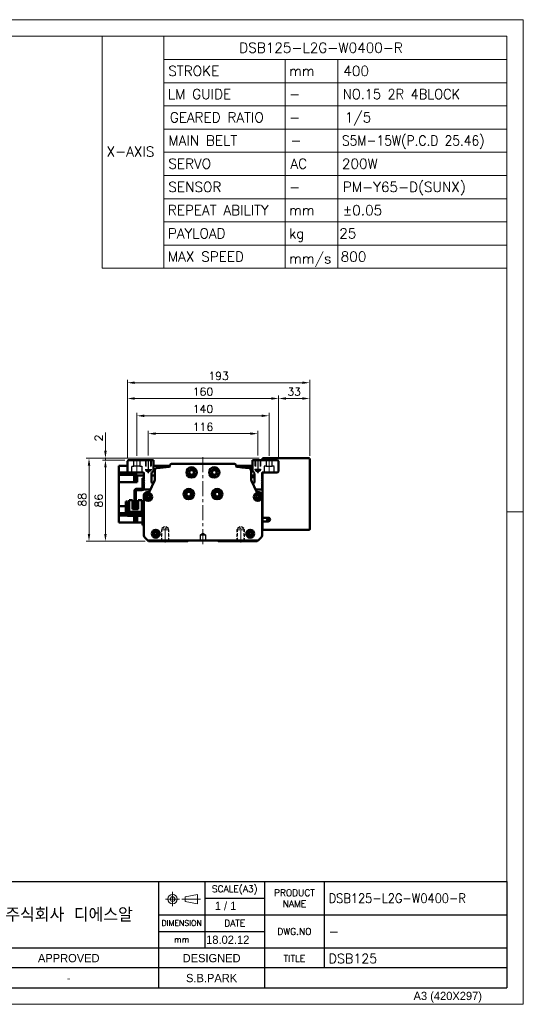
# Model space of a CAD drawing. Header units: millimetres. Extents: x 46891 to 50021, y 6223 to 9571.
# Tile 5 of 5: x 49488 to 50021, y 8529 to 9571. Entities that reach past the tile are written whole.
import ezdxf
from ezdxf.enums import TextEntityAlignment as Align

# ---------------------------------------------------------------- set-up
doc = ezdxf.new("R2010")
doc.units = ezdxf.units.MM
doc.header["$LTSCALE"] = 0.5
for name, pattern in [('CENTER', [50.8, 31.75, -6.35, 6.35, -6.35]), ('HIDDEN', [9.525, 6.35, -3.175]), ('HIDDENX2', [19.05, 12.7, -6.35])]:
    doc.linetypes.add(name, pattern=pattern)
doc.layers.get('0').update_dxf_attribs({"lineweight": 20})
for name, color, linetype, lineweight in [('1', 1, 'CENTER', 13), ('4', 4, 'Continuous', 13), ('외형선(ISO)', 7, 'Continuous', 50)]:
    doc.layers.add(name, color=color, linetype=linetype, lineweight=lineweight)
for name, color, linetype in [('2', 2, 'HIDDENX2'), ('3', 3, 'Continuous'), ('C', 1, 'CENTER')]:
    doc.layers.add(name, color=color, linetype=linetype)
doc.styles.add('ACISOGDT', font='amgdt.shx')
doc.styles.add('DSR TEXT', font='romans.shx', dxfattribs={"bigfont": 'whgtxt.shx'})
doc.styles.get("Standard").update_dxf_attribs({"font": 'romans.shx', "bigfont": 'whgtxt.shx'})
doc.dimstyles.new('DSR', dxfattribs={"dimscale": 2, "dimtxt": 3, "dimasz": 3, "dimexe": 0.5, "dimexo": 0.5, "dimgap": 0.5, "dimtad": 1, "dimdsep": 46, "dimtxsty": 'Standard', "dimcen": 2.5, "dimclrd": 4, "dimclre": 4, "dimclrt": 2, "dimadec": 0, "dimazin": 2, "dimtfac": 1, "dimtmove": 0, "dimatfit": 3, "dimfxl": 0, "dimlwd": -1, "dimlwe": -1, "dimarcsym": 0})

# ---------------------------------------------------------------- blocks, each defined once
blk = doc.blocks.new('A$C13F00394')
for p, q in [((109.11, 28.14), (105.34, 27.43)), ((105.34, 27.43), (105.34, 26.01)), ((109.11, 25.3), (109.11, 28.14)), ((-202.34, 25.67), (-191.42, 25.67)), ((-202.34, 25.3), (-191.42, 25.3)), ((105.34, 26.01), (109.11, 25.3))]:
    blk.add_line(p, q)
for radius in [1.42, 0.71]:
    blk.add_circle((101.56, 26.76), radius)
at = {"layer": '1'}
for p, q in [((103.69, 26.76), (99.44, 26.76)), ((101.56, 28.89), (101.56, 24.63)), ((104.41, 26.76), (110.04, 26.76))]:
    blk.add_line(p, q, dxfattribs=at)
at = {"layer": '3'}
for p, q in [((0, 32), (-207.68, 32)), ((0, 32), (202.32, 32)), ((0, 32), (0, 0)), ((43.43, 32), (43.43, 0)), ((97.32, 32), (97.32, 12)), ((111.32, 32), (111.32, 12)), ((129.32, 32), (129.32, 0)), ((147.32, 32), (147.32, 6)), ((202.32, 32), (202.32, 0)), ((0, 28), (25, 24)), ((43.43, 28), (0, 28)), ((25, 28), (25, 0)), ((34.7, 28), (34.7, 0)), ((111.32, 27), (129.32, 27)), ((43.43, 24), (0, 24)), ((97.32, 22), (202.32, 22)), ((43.43, 20), (0, 20)), ((43.43, 16), (0, 16)), ((97.32, 17), (129.32, 17)), ((0, 12), (129.32, 12)), ((97.32, 12), (97.32, 0)), ((129.32, 12), (202.32, 12)), ((43.43, 8), (0, 8)), ((97.32, 6), (43.43, 6)), ((129.32, 6), (97.32, 6)), ((202.32, 6), (129.32, 6)), ((43.43, 4), (0, 4)), ((0, 0), (202.32, 0))]:
    blk.add_line(p, q, dxfattribs=at)
at = {"color": 0, "style": 'DSR TEXT'}
for s, height, p in [('조립 치수 허용차', 2, (11.97, 29.02)), ('등급', 1.5, (20.77, 25.52)), ('정밀급', 1.5, (27.18, 25.37)), ('보통급', 1.3, (36.41, 25.38)), ('치수 구분', 1.5, (0.69, 24.78)), (' 0.5 초과 6 이하', 1.6, (0.56, 21.19)), (' 6 초과 30 이하', 1.6, (0.49, 17.19)), (' 30 초과 120 이하', 1.6, (0.49, 13.19)), (' 120 초과 315 이하', 1.6, (0.49, 9.19)), (' 315 초과 1000 이하', 1.6, (0.49, 5.19)), (' 1000 초과 2000 이하', 1.6, (0.49, 1.19))]:
    blk.add_text(s, height=height, dxfattribs=at).set_placement(p)
at = {"color": 7, "style": 'ACISOGDT'}
for s, p in [('APPROVED', (70.28, 8.93)), ('DESIGNED', (113.35, 8.93))]:
    blk.add_text(s, height=2.5, dxfattribs=at).set_placement(p, align=Align.MIDDLE_CENTER)
at = {"color": 7, "attachment_point": 5, "style": 'DSR TEXT'}
for s, insert, char_height in [('SCALE(A3)', (120.32, 29.5), 2), ('PRODUCT\\PNAME', (138.32, 27), 2), ('주식회사 디에스알', (70.37, 22), 4.2), ('DIMENSION', (104.32, 19.5), 1.7), ('DATE', (120.32, 19.5), 2), ('DWG.NO', (138.32, 17), 2), ('mm', (104.32, 14.5), 1.8), ('TITLE', (138.32, 8.83), 2)]:
    blk.add_mtext(s, dxfattribs=dict(at, insert=insert, char_height=char_height))
at = {"color": 0, "char_height": 1.6, "attachment_point": 5, "style": 'DSR TEXT'}
for s, insert in [('%%P0.05', (29.85, 22)), ('%%P0.1', (39.07, 22)), ('%%P0.1', (29.85, 18)), ('%%P0.2', (39.07, 18)), ('%%P0.15', (29.85, 14)), ('%%P0.3', (39.07, 14)), ('%%P0.2', (29.85, 10)), ('%%P0.5', (39.07, 10)), ('%%P0.3', (29.85, 6)), ('%%P0.8', (39.07, 6)), ('%%P0.5', (29.85, 2)), ('%%P1.2', (39.07, 2))]:
    blk.add_mtext(s, dxfattribs=dict(at, insert=insert))
at = {"layer": '4', "color": 0, "style": 'DSR TEXT'}
blk.add_text('NOTE', height=3, dxfattribs=at).set_placement((-202.39, 26.38))
blk = doc.blocks.new('A$C1C1952E1')
for p, q in [((293, 292), (293, 222)), ((311.67, 292), (311.67, 222)), ((311.67, 285), (415, 285)), ((348.18, 285), (348.18, 222)), ((364.13, 285), (364.13, 222)), ((311.67, 278), (415, 278)), ((311.67, 271), (415, 271)), ((311.67, 264), (415, 264)), ((311.67, 257), (415, 257)), ((311.67, 250), (415, 250)), ((311.67, 243), (415, 243)), ((311.67, 236), (415, 236)), ((311.67, 229), (415, 229)), ((293, 222), (415, 222))]:
    blk.add_line(p, q)
at = {"color": 1}
blk.add_lwpolyline([(0, 0), (420, 0), (420, 297), (0, 297)], close=True, dxfattribs=at)
at = {"color": 3}
blk.add_lwpolyline([(5, 5), (415, 5), (415, 292), (5, 292)], close=True, dxfattribs=at)
at = {"color": 7, "style": 'ACISOGDT'}
blk.add_text('A3 (420X297)', height=2.5, dxfattribs=at).set_placement((386.91, 1.28))
blk = doc.blocks.new('*D76')
at = {"color": 1, "linetype": 'ByBlock'}
for p, q in [((49623.9, 9109.9), (49623.9, 9136.2)), ((49631.7, 9133.2), (49732.1, 9133.2)), ((49739.9, 9109.9), (49739.9, 9136.2))]:
    blk.add_line(p, q, dxfattribs=at)
at = {"color": 1}
for points in [[(49631.7, 9134.5), (49631.7, 9131.9), (49623.9, 9133.2)], [(49732.1, 9134.5), (49732.1, 9131.9), (49739.9, 9133.2)]]:
    blk.add_solid(points, dxfattribs=at)
at = {"layer": 'Defpoints', "color": 0}
for p in [(49739.9, 9133.2), (49623.9, 9106.3), (49739.9, 9106.3)]:
    blk.add_point(p, dxfattribs=at)
at = {"color": 3, "insert": (49681.9, 9140.4), "char_height": 8.4, "attachment_point": 5, "style": 'DSR TEXT'}
blk.add_mtext('116', dxfattribs=at)
blk = doc.blocks.new('t8')
at = {"color": 2, "linetype": 'HIDDEN'}
for p, q in [((-4, 0), (-4, -12)), ((-3.4, -0.6), (-4, 0)), ((3.4, -0.6), (4, 0)), ((4, 0), (4, -12)), ((-3.4, -0.6), (3.4, -0.6)), ((-3.4, -0.6), (-3.4, -14)), ((3.4, -0.6), (3.4, -14)), ((-4, -12), (4, -12)), ((-4, -12), (-3.4, -13)), ((-3.4, -14), (3.4, -14)), ((-3.4, -14), (0, -16)), ((3.4, -14), (0, -16)), ((4, -12), (3.4, -13))]:
    blk.add_line(p, q, dxfattribs=at)
at = {"color": 1, "linetype": 'CENTER'}
blk.add_line((0, 1.4), (0, -17.1), dxfattribs=at)
blk = doc.blocks.new('A$C3CAC45BB')
blk.add_line((10.6, 20), (9, 20))
at = {"layer": '외형선(ISO)'}
for p, q in [((17.4, 50), (17.4, 38.6)), ((19, 50), (17.4, 50)), ((9, 20), (9, 36.5)), ((10.6, 36.5), (10.6, 20)), ((11.1, 38.6), (16.9, 38.6)), ((16.9, 37), (11.1, 37)), ((17.4, 38.6), (18.9, 38.6)), ((1.6, 25), (0, 25)), ((0, 22), (0, 25)), ((0, 22), (0, 12)), ((1.6, 25), (1.6, 22)), ((1.6, 12.1), (1.6, 22)), ((3.3, 26.5), (3.3, 14.1)), ((7, 26.5), (3.3, 26.5)), ((7, 17.1), (7, 26.5)), ((16.7, 26.5), (13, 26.5)), ((13, 26.5), (13, 17.1)), ((16.7, 14.1), (16.7, 26.5)), ((17, 11.6), (2.1, 11.6)), ((3.3, 11.6), (3.3, 14.1)), ((5.3, 14.1), (3.3, 14.1)), ((14.7, 14.1), (5.3, 14.1)), ((7, 18.1), (13, 18.1)), ((13, 17.8), (7, 17.8)), ((7, 17.1), (13, 17.1)), ((16.7, 14.1), (14.7, 14.1)), ((16.7, 14.1), (16.7, 11.6)), ((2, 10), (16.9, 10)), ((17.4, 9.5), (17.4, 3)), ((17.4, 0), (17.4, 3)), ((17.4, 0), (19, 0))]:
    blk.add_line(p, q, dxfattribs=at)
for centre, radius, start, end in [((11.1, 36.5), 2.1, 90, 180), ((11.1, 36.5), 0.5, 90, 180), ((16.9, 39.1), 0.5, 270, 0), ((16.9, 39.1), 2.1, 270, 346.2259), ((16.9, 39.1), 2.1, 346.2259, 0), ((2, 12), 2, 179.9999, 269.9999), ((2.1, 12.1), 0.5, 179.9999, 269.9999), ((17, 9.6), 2, 0.2454, 89.9999), ((16.9, 9.5), 0.5, 359.9999, 89.9999)]:
    blk.add_arc(centre, radius, start, end, dxfattribs=at)
blk = doc.blocks.new('*D79')
at = {"color": 1, "linetype": 'ByBlock'}
for p, q in [((49611.9, 9109.8), (49611.9, 9155.1)), ((49751.9, 9109.8), (49751.9, 9155.1)), ((49619.7, 9152.1), (49744.1, 9152.1))]:
    blk.add_line(p, q, dxfattribs=at)
at = {"color": 1}
for points in [[(49619.7, 9153.4), (49619.7, 9150.8), (49611.9, 9152.1)], [(49744.1, 9153.4), (49744.1, 9150.8), (49751.9, 9152.1)]]:
    blk.add_solid(points, dxfattribs=at)
at = {"layer": 'Defpoints', "color": 0}
for p in [(49751.9, 9152.1), (49611.9, 9106.2), (49751.9, 9106.2)]:
    blk.add_point(p, dxfattribs=at)
at = {"color": 3, "insert": (49681.9, 9159.3), "char_height": 8.4, "attachment_point": 5, "style": 'DSR TEXT'}
blk.add_mtext('140', dxfattribs=at)
blk = doc.blocks.new('*D78')
at = {"color": 1, "linetype": 'ByBlock'}
for p, q in [((49601.9, 9107.8), (49601.9, 9173.4)), ((49609.7, 9170.4), (49754.1, 9170.4)), ((49761.9, 9107.8), (49761.9, 9173.4))]:
    blk.add_line(p, q, dxfattribs=at)
at = {"color": 1}
for points in [[(49609.7, 9171.7), (49609.7, 9169.1), (49601.9, 9170.4)], [(49754.1, 9171.7), (49754.1, 9169.1), (49761.9, 9170.4)]]:
    blk.add_solid(points, dxfattribs=at)
at = {"layer": 'Defpoints', "color": 0}
for p in [(49761.9, 9170.4), (49601.9, 9104.2), (49761.9, 9104.2)]:
    blk.add_point(p, dxfattribs=at)
at = {"color": 3, "insert": (49681.9, 9177.6), "char_height": 8.4, "attachment_point": 5, "style": 'DSR TEXT'}
blk.add_mtext('160', dxfattribs=at)
blk = doc.blocks.new('*D80')
at = {"color": 1, "linetype": 'ByBlock'}
for p, q in [((49761.9, 9107.8), (49761.9, 9173.4)), ((49769.7, 9170.4), (49787.1, 9170.4)), ((49794.9, 9109.8), (49794.9, 9173.4))]:
    blk.add_line(p, q, dxfattribs=at)
at = {"color": 1}
for points in [[(49769.7, 9171.7), (49769.7, 9169.1), (49761.9, 9170.4)], [(49787.1, 9171.7), (49787.1, 9169.1), (49794.9, 9170.4)]]:
    blk.add_solid(points, dxfattribs=at)
at = {"layer": 'Defpoints', "color": 0}
for p in [(49794.9, 9170.4), (49761.9, 9104.2), (49794.9, 9106.2)]:
    blk.add_point(p, dxfattribs=at)
at = {"color": 3, "insert": (49778.4, 9177.6), "char_height": 8.4, "attachment_point": 5, "style": 'DSR TEXT'}
blk.add_mtext('33', dxfattribs=at)
blk = doc.blocks.new('*D81')
at = {"color": 1, "linetype": 'ByBlock'}
for p, q in [((49601.9, 9107.8), (49601.9, 9190.1)), ((49787.1, 9187.1), (49609.7, 9187.1)), ((49794.9, 9109.8), (49794.9, 9190.1))]:
    blk.add_line(p, q, dxfattribs=at)
at = {"color": 1}
for points in [[(49609.7, 9188.4), (49609.7, 9185.8), (49601.9, 9187.1)], [(49787.1, 9188.4), (49787.1, 9185.8), (49794.9, 9187.1)]]:
    blk.add_solid(points, dxfattribs=at)
at = {"layer": 'Defpoints', "color": 0}
for p in [(49601.9, 9187.1), (49601.9, 9104.2), (49794.9, 9106.2)]:
    blk.add_point(p, dxfattribs=at)
at = {"color": 3, "insert": (49698.4, 9194.3), "char_height": 8.4, "attachment_point": 5, "style": 'DSR TEXT'}
blk.add_mtext('193', dxfattribs=at)
blk = doc.blocks.new('*D82')
at = {"color": 1, "linetype": 'ByBlock'}
for p, q in [((49599.3, 9105.2), (49575.7, 9105.2)), ((49578.7, 9097.4), (49578.7, 9027)), ((49620.8, 9019.2), (49575.7, 9019.2))]:
    blk.add_line(p, q, dxfattribs=at)
at = {"color": 1}
for points in [[(49577.4, 9097.4), (49580, 9097.4), (49578.7, 9105.2)], [(49577.4, 9027), (49580, 9027), (49578.7, 9019.2)]]:
    blk.add_solid(points, dxfattribs=at)
at = {"layer": 'Defpoints', "color": 0}
for p in [(49602.9, 9105.2), (49578.7, 9019.2), (49624.4, 9019.2)]:
    blk.add_point(p, dxfattribs=at)
at = {"color": 3, "insert": (49571.5, 9062.2), "char_height": 8.4, "attachment_point": 5, "rotation": 90, "style": 'DSR TEXT'}
blk.add_mtext('86', dxfattribs=at)
blk = doc.blocks.new('*D88')
at = {"color": 1, "linetype": 'ByBlock'}
for p, q in [((49578.7, 9115), (49578.7, 9134.4)), ((49741.3, 9107.2), (49575.7, 9107.2)), ((49599.3, 9105.2), (49575.7, 9105.2)), ((49578.7, 9105.2), (49578.7, 9107.2)), ((49578.7, 9097.4), (49578.7, 9089.6))]:
    blk.add_line(p, q, dxfattribs=at)
at = {"color": 1}
for points in [[(49577.4, 9115), (49580, 9115), (49578.7, 9107.2)], [(49577.4, 9097.4), (49580, 9097.4), (49578.7, 9105.2)]]:
    blk.add_solid(points, dxfattribs=at)
at = {"layer": 'Defpoints', "color": 0}
for p in [(49578.7, 9107.2), (49602.9, 9105.2), (49744.9, 9107.2)]:
    blk.add_point(p, dxfattribs=at)
at = {"color": 3, "insert": (49571.5, 9128.6), "char_height": 8.4, "attachment_point": 5, "rotation": 90, "style": 'DSR TEXT'}
blk.add_mtext('2', dxfattribs=at)
blk = doc.blocks.new('*D89')
at = {"color": 1, "linetype": 'ByBlock'}
for p, q in [((49741.3, 9107.2), (49558.3, 9107.2)), ((49561.3, 9099.4), (49561.3, 9027)), ((49620.8, 9019.2), (49558.3, 9019.2))]:
    blk.add_line(p, q, dxfattribs=at)
at = {"color": 1}
for points in [[(49560, 9099.4), (49562.6, 9099.4), (49561.3, 9107.2)], [(49560, 9027), (49562.6, 9027), (49561.3, 9019.2)]]:
    blk.add_solid(points, dxfattribs=at)
at = {"layer": 'Defpoints', "color": 0}
for p in [(49744.9, 9107.2), (49561.3, 9019.2), (49624.4, 9019.2)]:
    blk.add_point(p, dxfattribs=at)
at = {"color": 3, "insert": (49554.1, 9063.2), "char_height": 8.4, "attachment_point": 5, "rotation": 90, "style": 'DSR TEXT'}
blk.add_mtext('88', dxfattribs=at)

msp = doc.modelspace()

# ---------------------------------------------------------------- linework, layer by layer
at = {"color": 1}
msp.add_line((50020.87132, 9050.23052), (50003.32132, 9050.23052), dxfattribs=at)
at = {"layer": '1'}
for p, q in [((49611.90876, 9106.19306), (49611.90876, 9091.19306)), ((49681.90876, 9108.19306), (49681.90876, 9015.19306)), ((49751.90876, 9106.19306), (49751.90876, 9091.19306))]:
    msp.add_line(p, q, dxfattribs=at)
at = {"layer": '2'}
for p, q in [((49608.60876, 9098.69306), (49608.60876, 9105.19306)), ((49615.20876, 9105.19306), (49615.20876, 9098.69306)), ((49620.90876, 9105.19306), (49620.90876, 9095.19306)), ((49621.40876, 9104.69306), (49620.90876, 9105.19306)), ((49621.40876, 9104.69306), (49621.40876, 9093.69306)), ((49621.40876, 9104.69306), (49626.40876, 9104.69306)), ((49626.40876, 9104.69306), (49626.90876, 9105.19306)), ((49626.40876, 9104.69306), (49626.40876, 9093.69306)), ((49626.90876, 9105.19306), (49626.90876, 9095.19306)), ((49736.90876, 9105.19306), (49736.90876, 9095.19306)), ((49737.40876, 9104.69306), (49736.90876, 9105.19306)), ((49737.40876, 9104.69306), (49737.40876, 9093.69306)), ((49742.40876, 9104.69306), (49737.40876, 9104.69306)), ((49742.40876, 9104.69306), (49742.90876, 9105.19306)), ((49742.40876, 9104.69306), (49742.40876, 9093.69306)), ((49742.90876, 9105.19306), (49742.90876, 9095.19306)), ((49748.60876, 9105.19306), (49748.60876, 9098.69306)), ((49755.20876, 9098.69306), (49755.20876, 9105.19306)), ((49606.65876, 9092.19306), (49606.65876, 9098.69306)), ((49606.65876, 9098.69306), (49608.60876, 9098.69306)), ((49615.20876, 9098.69306), (49608.60876, 9098.69306)), ((49615.20876, 9098.69306), (49617.15876, 9098.69306)), ((49617.15876, 9098.69306), (49617.15876, 9092.19306)), ((49620.90876, 9095.19306), (49626.90876, 9095.19306)), ((49620.90876, 9095.19306), (49621.40876, 9094.32704)), ((49621.40876, 9093.69306), (49623.90876, 9092.24969)), ((49621.40876, 9093.69306), (49626.40876, 9093.69306)), ((49626.40876, 9093.69306), (49623.90876, 9092.24969)), ((49626.90876, 9095.19306), (49626.40876, 9094.32704)), ((49742.90876, 9095.19306), (49736.90876, 9095.19306)), ((49736.90876, 9095.19306), (49737.40876, 9094.32704)), ((49742.40876, 9093.69306), (49737.40876, 9093.69306)), ((49737.40876, 9093.69306), (49739.90876, 9092.24969)), ((49742.40876, 9093.69306), (49739.90876, 9092.24969)), ((49742.90876, 9095.19306), (49742.40876, 9094.32704)), ((49748.60876, 9098.69306), (49746.65876, 9098.69306)), ((49746.65876, 9098.69306), (49746.65876, 9092.19306)), ((49748.60876, 9098.69306), (49755.20876, 9098.69306)), ((49757.15876, 9098.69306), (49755.20876, 9098.69306)), ((49757.15876, 9092.19306), (49757.15876, 9098.69306)), ((49679.40876, 9026.19306), (49681.90876, 9027.69521)), ((49679.40876, 9020.19306), (49679.40876, 9026.19306)), ((49679.40876, 9026.19306), (49684.40876, 9026.19306)), ((49684.40876, 9020.19306), (49679.40876, 9020.19306)), ((49681.90876, 9027.69521), (49684.40876, 9026.19306)), ((49684.40876, 9026.19306), (49684.40876, 9020.19306))]:
    msp.add_line(p, q, dxfattribs=at)
at = {"layer": '3'}
for p in [(50003.32132, 8658.86552), (49293.18703, 8546.54552)]:
    msp.add_line(p, (50003.32132, 8546.54552), dxfattribs=at)
at = {"layer": 'C'}
for p, q in [((49623.90876, 9106.34439), (49623.90876, 9091.36481)), ((49739.90876, 9106.34439), (49739.90876, 9091.36481))]:
    msp.add_line(p, q, dxfattribs=at)
at = {"layer": '외형선(ISO)'}
for p, q in [((49602.90876, 9105.19306), (49601.90876, 9104.19306)), ((49601.90876, 9104.19306), (49601.90876, 9093.19306)), ((49629.40876, 9105.19306), (49602.90876, 9105.19306)), ((49629.40876, 9093.72188), (49629.40876, 9105.19306)), ((49715.13617, 9101.19306), (49648.68135, 9101.19306)), ((49734.40876, 9105.19306), (49734.40876, 9093.72188)), ((49760.90876, 9105.19306), (49734.40876, 9105.19306)), ((49744.90876, 9106.19306), (49744.90876, 9107.19306)), ((49793.90876, 9107.19306), (49744.90876, 9107.19306)), ((49744.90876, 9105.19306), (49744.90876, 9106.19306)), ((49761.90876, 9104.19306), (49760.90876, 9105.19306)), ((49761.90876, 9093.19306), (49761.90876, 9104.19306)), ((49794.90876, 9032.19306), (49794.90876, 9106.19306)), ((49592.80876, 9095.69306), (49592.80876, 9099.19306)), ((49601.90876, 9099.19306), (49592.80876, 9099.19306)), ((49592.80876, 9095.69306), (49592.80876, 9092.19306)), ((49592.80876, 9092.19306), (49592.80876, 9089.70114)), ((49602.90876, 9092.19306), (49592.80876, 9092.19306)), ((49601.90876, 9093.19306), (49602.90876, 9092.19306)), ((49602.90876, 9092.19306), (49618.40876, 9092.19306)), ((49619.40876, 9091.19306), (49619.40876, 9084.69306)), ((49646.68135, 9099.19306), (49629.40876, 9099.19306)), ((49630.90876, 9093.85555), (49630.90876, 9085.29125)), ((49646.68135, 9099.19306), (49646.68135, 9098.40854)), ((49717.13617, 9098.40854), (49717.13617, 9099.19306)), ((49717.13617, 9099.19306), (49734.40876, 9099.19306)), ((49734.40876, 9097.48065), (49723.13021, 9097.48065)), ((49732.90876, 9085.29125), (49732.90876, 9093.85555)), ((49744.40876, 9084.69306), (49744.40876, 9091.19306)), ((49744.90876, 9044.19306), (49744.90876, 9092.05909)), ((49745.40876, 9092.19306), (49760.90876, 9092.19306)), ((49760.90876, 9092.19306), (49761.90876, 9093.19306)), ((49592.80876, 9085.19306), (49592.80876, 9089.70114)), ((49612.30876, 9089.70114), (49592.80876, 9089.70114)), ((49592.80876, 9085.19306), (49592.80876, 9081.69306)), ((49612.30876, 9081.69306), (49592.80876, 9081.69306)), ((49592.80876, 9056.39306), (49592.80876, 9081.69306)), ((49609.10876, 9082.68902), (49609.10876, 9088.28902)), ((49611.10876, 9088.28902), (49609.10876, 9088.28902)), ((49611.10876, 9082.68902), (49609.10876, 9082.68902)), ((49611.10876, 9082.53902), (49611.10876, 9088.43902)), ((49611.80876, 9088.43902), (49611.10876, 9088.43902)), ((49611.80876, 9082.53902), (49611.10876, 9082.53902)), ((49611.80876, 9082.48902), (49611.80876, 9088.48902)), ((49612.30876, 9088.48902), (49611.80876, 9088.48902)), ((49612.30876, 9082.48902), (49611.80876, 9082.48902)), ((49612.30876, 9089.70114), (49612.30876, 9089.15174)), ((49612.30876, 9088.75243), (49612.30876, 9089.15174)), ((49619.40876, 9088.75243), (49612.30876, 9088.75243)), ((49612.30876, 9081.69306), (49612.30876, 9088.75243)), ((49619.40876, 9084.69306), (49619.90876, 9084.19306)), ((49619.90876, 9084.19306), (49619.40876, 9083.69306)), ((49619.40876, 9083.69306), (49619.40876, 9082.69306)), ((49619.40876, 9082.69306), (49619.90876, 9082.19306)), ((49619.90876, 9082.19306), (49619.40876, 9081.69306)), ((49619.40876, 9081.69306), (49619.40876, 9080.69306)), ((49619.40876, 9080.69306), (49619.90876, 9080.19306)), ((49619.90876, 9080.19306), (49619.40876, 9079.69306)), ((49630.44856, 9083.19596), (49625.17689, 9071.77401)), ((49627.40876, 9081.69306), (49627.40876, 9089.72188)), ((49630.90876, 9088.75243), (49627.40876, 9088.75243)), ((49629.52414, 9081.19306), (49627.90876, 9081.19306)), ((49736.40876, 9088.94306), (49732.90876, 9088.94306)), ((49736.40876, 9087.19306), (49732.90876, 9087.19306)), ((49738.64063, 9071.77401), (49733.36896, 9083.19596)), ((49735.90876, 9081.19306), (49734.29338, 9081.19306)), ((49736.40876, 9089.72188), (49736.40876, 9081.69306)), ((49743.90876, 9084.19306), (49744.40876, 9084.69306)), ((49744.40876, 9083.69306), (49743.90876, 9084.19306)), ((49743.90876, 9082.19306), (49744.40876, 9082.69306)), ((49744.40876, 9081.69306), (49743.90876, 9082.19306)), ((49743.90876, 9080.19306), (49744.40876, 9080.69306)), ((49744.40876, 9079.69306), (49743.90876, 9080.19306)), ((49744.40876, 9090.19306), (49744.90876, 9090.19306)), ((49744.40876, 9082.69306), (49744.40876, 9083.69306)), ((49744.40876, 9080.69306), (49744.40876, 9081.69306)), ((49619.40876, 9079.69306), (49619.40876, 9075.19306)), ((49620.40876, 9074.19306), (49624.90876, 9074.19306)), ((49624.26893, 9071.19306), (49622.40876, 9071.19306)), ((49668.90876, 9070.62283), (49668.90876, 9067.7633)), ((49694.90876, 9070.62283), (49694.90876, 9067.7633)), ((49738.90876, 9074.19306), (49743.40876, 9074.19306)), ((49741.40876, 9071.19306), (49739.54859, 9071.19306)), ((49744.40876, 9075.19306), (49744.40876, 9079.69306)), ((49619.40876, 9068.19306), (49619.40876, 9025.4357)), ((49744.40876, 9025.4357), (49744.40876, 9068.19306)), ((49592.80876, 9056.39306), (49600.4088, 9056.39306)), ((49592.80876, 9056.39306), (49592.80876, 9052.89306)), ((49592.80876, 9048.91444), (49592.80876, 9052.89306)), ((49592.80876, 9048.91444), (49592.80876, 9046.69306)), ((49600.40878, 9048.91444), (49592.80876, 9048.91444)), ((49603.70876, 9048.91444), (49602.00878, 9048.91444)), ((49602.0088, 9056.39306), (49603.70878, 9056.39306)), ((49607.40878, 9056.39306), (49609.40876, 9056.39306)), ((49611.00876, 9056.39306), (49613.40878, 9056.39306)), ((49612.30876, 9056.39306), (49612.30876, 9054.2932)), ((49619.40876, 9049.63369), (49617.10876, 9049.63369)), ((49601.08608, 9046.69306), (49592.80876, 9046.69306)), ((49592.80876, 9046.69306), (49592.80876, 9043.19306)), ((49592.80876, 9039.19306), (49592.80876, 9043.19306)), ((49612.30876, 9039.19306), (49592.80876, 9039.19306)), ((49609.10876, 9039.90436), (49609.10876, 9045.50436)), ((49611.10876, 9045.50436), (49609.10876, 9045.50436)), ((49611.10876, 9039.90436), (49609.10876, 9039.90436)), ((49611.10876, 9039.75436), (49611.10876, 9045.65436)), ((49611.80876, 9045.65436), (49611.10876, 9045.65436)), ((49611.80876, 9039.75436), (49611.10876, 9039.75436)), ((49611.80876, 9039.70436), (49611.80876, 9045.70436)), ((49612.30876, 9045.70436), (49611.80876, 9045.70436)), ((49612.30876, 9039.70436), (49611.80876, 9039.70436)), ((49612.30876, 9046.1932), (49612.30876, 9044.75304)), ((49612.30876, 9039.19306), (49612.30876, 9044.75304)), ((49619.40876, 9039.19306), (49612.30876, 9039.19306)), ((49616.10876, 9039.15815), (49616.10876, 9039.19306)), ((49616.80876, 9039.15815), (49616.10876, 9039.15815)), ((49616.80876, 9039.19306), (49616.80876, 9039.15815)), ((49744.90876, 9043.19306), (49744.40876, 9043.19306)), ((49744.90876, 9042.73555), (49744.40876, 9042.73555)), ((49744.90876, 9039.19306), (49744.40876, 9039.19306)), ((49744.90876, 9040.19306), (49744.90876, 9044.19306)), ((49744.90876, 9044.19306), (49750.90876, 9044.19306)), ((49750.90876, 9040.19306), (49744.90876, 9040.19306)), ((49744.90876, 9032.19306), (49744.90876, 9040.19306)), ((49744.90876, 9031.19306), (49744.90876, 9032.19306)), ((49744.90876, 9031.19306), (49793.90876, 9031.19306)), ((49620.28744, 9023.31438), (49623.40876, 9020.19306)), ((49623.40876, 9020.19306), (49624.40876, 9019.19306)), ((49623.40876, 9020.19306), (49740.40876, 9020.19306)), ((49624.40876, 9019.19306), (49665.90876, 9019.19306)), ((49665.90876, 9019.19306), (49666.76231, 9020.04662)), ((49697.05521, 9020.04662), (49697.90876, 9019.19306)), ((49697.90876, 9019.19306), (49739.40876, 9019.19306)), ((49739.40876, 9019.19306), (49740.40876, 9020.19306)), ((49740.40876, 9020.19306), (49743.53008, 9023.31438))]:
    msp.add_line(p, q, dxfattribs=at)
for centre, radius in [((49669.90876, 9092.19306), 5.5), ((49669.90876, 9092.19306), 3.3), ((49669.90876, 9092.19306), 2.4585), ((49693.90876, 9092.19306), 5.5), ((49693.90876, 9092.19306), 3.3), ((49693.90876, 9092.19306), 2.4585), ((49623.90876, 9066.19306), 4.25), ((49666.90876, 9069.19306), 5.5), ((49666.90876, 9069.19306), 3.3), ((49666.90876, 9069.19306), 2.4585), ((49696.90876, 9069.19306), 5.5), ((49696.90876, 9069.19306), 3.3), ((49696.90876, 9069.19306), 2.4585), ((49739.90876, 9066.19306), 4.25), ((49623.90876, 9066.19306), 2.25), ((49739.90876, 9066.19306), 2.25), ((49750.90876, 9042.19306), 1.2295), ((49631.90876, 9027.19306), 4.25), ((49631.90876, 9027.19306), 2.25), ((49731.90876, 9027.19306), 4.25), ((49731.90876, 9027.19306), 2.25)]:
    msp.add_circle(centre, radius, dxfattribs=at)
for centre, radius, start, end in [((49648.68135, 9099.19306), 2, 89.99999999, 180), ((49715.13617, 9099.19306), 2, 0, 89.99999999), ((49793.90876, 9106.19306), 1, 0, 90), ((49618.40876, 9091.19306), 1, 0, 90), ((49632.40876, 9089.72188), 5, 126.86989765, 180), ((49633.90876, 9093.85555), 3, 95.57599886, 180), ((49681.90876, 8602.19306), 497, 94.11817747, 95.57599887), ((49646.18135, 9098.40854), 0.5, 274.11817747, 0), ((49717.63617, 9098.40854), 0.5, 180, 265.88182237), ((49681.90876, 8602.19306), 497, 84.42400111, 85.88182251), ((49729.90876, 9093.85555), 3, 0, 84.42400111), ((49731.40876, 9089.72188), 5, 0, 53.13010235), ((49745.40876, 9091.19306), 1, 90, 180), ((49627.90876, 9081.69306), 0.5, 180, 270), ((49625.90876, 9085.29125), 5, 335.22485942, 0), ((49737.90876, 9085.29125), 5, 180, 204.77514056), ((49735.90876, 9081.69306), 0.5, 270, 0), ((49620.40876, 9075.19306), 1, 180, 270), ((49622.40876, 9068.19306), 3, 89.99999999, 180), ((49624.26893, 9072.19306), 1, 269.99999999, 335.22485942), ((49624.90876, 9071.19306), 3, 65.224808, 90), ((49738.90876, 9071.19306), 3, 90, 114.77508892), ((49739.54859, 9072.19306), 1, 204.77514056, 269.99999999), ((49741.40876, 9068.19306), 3, 0, 89.99999999), ((49743.40876, 9075.19306), 1, 270, 0), ((49623.90876, 9066.19306), 1.621, 36.95084612, 323.049153), ((49623.90876, 9066.19306), 1.5, 48.1896836, 311.81031516), ((49625.30876, 9067.75831), 0.6, 259.96251873, 324.85511283), ((49625.30876, 9064.62782), 0.6, 35.14488628, 100.03748038), ((49738.50876, 9067.75831), 0.6, 215.14488418, 280.03748038), ((49738.50876, 9064.62782), 0.6, 79.96251915, 144.85511722), ((49739.90876, 9066.19306), 1.621, 143.04915509, 216.95084916), ((49739.90876, 9066.19306), 1.621, 216.95084603, 143.049153), ((49739.90876, 9066.19306), 1.5, 228.1896836, 131.81031516), ((49750.90876, 9042.19306), 2, 270, 90), ((49631.90876, 9027.19306), 1.621, 129.96149723, 50.03850277), ((49631.90876, 9027.19306), 1.6, 134.4153086, 45.5846914), ((49630.43907, 9028.69306), 0.5, 328.99692459, 55.46537519), ((49633.37845, 9028.69306), 0.5, 124.53462897, 211.00307542), ((49731.90876, 9027.19306), 1.621, 129.96149723, 50.03850277), ((49731.90876, 9027.19306), 1.6, 134.4153086, 45.5846914), ((49730.43907, 9028.69306), 0.5, 328.99692459, 55.4653732), ((49733.37845, 9028.69306), 0.5, 124.53463096, 211.00307541), ((49793.90876, 9032.19306), 1, 270, 0), ((49622.40876, 9025.4357), 3, 180, 224.99999999), ((49667.11587, 9019.69306), 0.5, 90, 135), ((49696.70165, 9019.69306), 0.5, 45, 90), ((49741.40876, 9025.4357), 3, 314.99999999, 0)]:
    msp.add_arc(centre, radius, start, end, dxfattribs=at)
for points, knots in [([(49624.90876, 9067.3111), (49624.95357, 9067.27102), (49625.00759, 9067.23565), (49625.11056, 9067.18975), (49625.15854, 9067.17557), (49625.20418, 9067.16749)], [0.079922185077, 0.079922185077, 0.079922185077, 0.079922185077, 0.097958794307, 0.097958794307, 0.112583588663, 0.112583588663, 0.112583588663, 0.112583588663]), ([(49625.20418, 9065.21863), (49625.15854, 9065.21055), (49625.11056, 9065.19638), (49625.00759, 9065.15048), (49624.95357, 9065.11511), (49624.90876, 9065.07503)], [0.047260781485, 0.047260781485, 0.047260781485, 0.047260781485, 0.061885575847, 0.061885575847, 0.079922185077, 0.079922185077, 0.079922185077, 0.079922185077]), ([(49738.61334, 9067.16749), (49738.65898, 9067.17557), (49738.70696, 9067.18975), (49738.80993, 9067.23565), (49738.86395, 9067.27102), (49738.90876, 9067.3111)], [0.047260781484, 0.047260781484, 0.047260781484, 0.047260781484, 0.061885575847, 0.061885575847, 0.079922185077, 0.079922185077, 0.079922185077, 0.079922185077]), ([(49738.90876, 9065.07503), (49738.86395, 9065.11511), (49738.80993, 9065.15048), (49738.70696, 9065.19638), (49738.65898, 9065.21055), (49738.61334, 9065.21863)], [0.079922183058, 0.079922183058, 0.079922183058, 0.079922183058, 0.097958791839, 0.097958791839, 0.11258358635, 0.11258358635, 0.11258358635, 0.11258358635])]:
    msp.add_open_spline(points, degree=3, knots=knots, dxfattribs=at)
for points in [[(49630.78899, 9028.33592), (49630.8184, 9028.36474), (49630.84555, 9028.39876), (49630.86764, 9028.43552)], [(49632.94988, 9028.43552), (49632.97197, 9028.39876), (49632.99912, 9028.36474), (49633.02853, 9028.33592)], [(49730.78899, 9028.33592), (49730.8184, 9028.36474), (49730.84555, 9028.39876), (49730.86764, 9028.43552)], [(49732.94988, 9028.43552), (49732.97197, 9028.39876), (49732.99912, 9028.36474), (49733.02853, 9028.33592)]]:
    msp.add_open_spline(points, degree=3, dxfattribs=at)

# ---------------------------------------------------------------- block references
at = {"xscale": 3.51, "yscale": 3.51, "zscale": 3.51}
for name, p in [('A$C1C1952E1', (48546.67132, 8528.99552)), ('A$C13F00394', (49293.18704, 8546.54552))]:
    msp.add_blockref(name, p, dxfattribs=at)
msp.add_blockref('A$C3CAC45BB', (49600.40877, 9036.19318))
at = {"rotation": 180}
msp.add_blockref('t8', (49641.90876, 9019.19306), dxfattribs=at)
at = {"xscale": -1, "rotation": 180}
msp.add_blockref('t8', (49721.90876, 9019.19306), dxfattribs=at)

# ---------------------------------------------------------------- texts
at = {"color": 3, "style": 'DSR TEXT'}
for s, p in [('DSB125-L2G-W0400-R', (49720.31372, 9536.50326)), ('STROKE', (49645.27463, 9511.93326)), ('LM GUIDE', (49644.77231, 9487.36326)), ('MAIN BELT', (49645.27463, 9438.22326)), ('X-AXIS', (49579.8318, 9426.55151)), ('SERVO', (49645.27463, 9413.65326)), ('SENSOR', (49645.27463, 9389.08326)), ('REPEAT ABILITY', (49644.77231, 9364.51326)), ('PAYLOAD', (49644.77231, 9339.94326)), ('MAX SPEED', (49644.77231, 9315.37326))]:
    msp.add_text(s, height=10.54872, dxfattribs=at).set_placement(p)
at = {"color": 7, "style": 'DSR TEXT'}
for s, p in [('mm', (49772.93105, 9511.93326)), ('400', (49830.42937, 9511.93326)), ('-', (49772.93105, 9487.36326)), ('-', (49772.93105, 9462.79326)), ('-', (49774.43801, 9438.22326)), ('AC', (49774.43801, 9413.65326)), ('200W', (49828.92241, 9413.65326)), ('-', (49772.93105, 9389.08326)), ('PM-Y65-D(SUNX)', (49829.92705, 9389.08326)), ('mm', (49772.93105, 9364.51326)), ('±0.05', (49829.92705, 9364.51326)), ('kg', (49772.93105, 9339.94326)), ('25', (49826.12645, 9339.94326)), ('mm/s', (49772.93105, 9313.36398)), ('800', (49827.63341, 9315.37326))]:
    msp.add_text(s, height=10.54872, dxfattribs=at).set_placement(p)
for s, width, p in [('NO.15 2R 4BLOCK', 0.95, (49829.92705, 9487.36326)), ('S5M-15W(P.C.D 25.46)', 0.9, (49828.92241, 9438.22326))]:
    msp.add_text(s, height=10.54872, dxfattribs=dict(at, width=width)).set_placement(p)
at = {"color": 2, "style": 'DSR TEXT', "width": 0.9}
msp.add_text('DSB125-L2G-W0400-R', height=9.828, dxfattribs=at).set_placement((49814.8714, 8636.33712))
at = {"color": 2}
for s, height, style, p in [('1 / 1', 8.775, 'ACISOGDT', (49694.39953, 8628.7798)), ('18.02.12', 8.775, 'ACISOGDT', (49685.28044, 8592.96362)), ('-', 9.828, 'DSR TEXT', (49814.8714, 8601.23712)), ('DSB125', 9.828, 'DSR TEXT', (49814.8714, 8572.544))]:
    msp.add_text(s, height=height, dxfattribs=dict(at, style=style)).set_placement(p)
at = {"color": 2, "style": 'ACISOGDT'}
for s, p in [('S.B.PARK', (49691.03241, 8556.81296)), ('-', (49539.88017, 8556.81296))]:
    msp.add_text(s, height=8.775, dxfattribs=at).set_placement(p, align=Align.MIDDLE_CENTER)
at = {"color": 3, "insert": (49646.78159, 9473.34198), "char_height": 10.54872, "attachment_point": 1, "style": 'DSR TEXT'}
msp.add_mtext('GEARED RATIO', dxfattribs=at)
at = {"color": 7, "insert": (49831.93633, 9473.34198), "char_height": 10.54872, "attachment_point": 1, "style": 'DSR TEXT'}
msp.add_mtext('1/5', dxfattribs=at)

# ---------------------------------------------------------------- dimensions: what is measured, and where the dimension line sits
for base, p1, p2, picture, middle in [((49601.90876, 9187.14128), (49794.90876, 9106.19306), (49601.90876, 9104.19306), '*D81', (49698.40876, 9194.34128)), ((49761.90876, 9170.37228), (49601.90876, 9104.19306), (49761.90876, 9104.19306), '*D78', (49681.90876, 9177.57228)), ((49794.90876, 9170.37228), (49761.90876, 9104.19306), (49794.90876, 9106.19306), '*D80', (49778.40876, 9177.57228)), ((49751.90876, 9152.13865), (49611.90876, 9106.19306), (49751.90876, 9106.19306), '*D79', (49681.90876, 9159.33865)), ((49739.90876, 9133.19491), (49623.90876, 9106.34439), (49739.90876, 9106.34439), '*D76', (49681.90876, 9140.39491))]:
    dim = msp.add_linear_dim(base=base, p1=p1, p2=p2, dimstyle='DSR', override={"dimscale": 3, "dimtxt": 2.8, "dimasz": 2.600136, "dimexe": 1, "dimexo": 1.2, "dimgap": 1, "dimdec": 4, "dimtxsty": 'DSR TEXT', "dimclrd": 1, "dimclre": 1, "dimclrt": 3, "dimtdec": 4, "dimtix": 1})
    dim.commit()
    dim.dimension.update_dxf_attribs({"geometry": picture, "text_midpoint": middle})
dim = msp.add_linear_dim(base=(49578.65667, 9107.19306), p1=(49602.90876, 9105.19306), p2=(49744.90876, 9107.19306), angle=90, dimstyle='DSR', override={"dimscale": 3, "dimtxt": 2.8, "dimasz": 2.600136, "dimexe": 1, "dimexo": 1.2, "dimgap": 1, "dimdec": 4, "dimtxsty": 'DSR TEXT', "dimclrd": 1, "dimclre": 1, "dimclrt": 3, "dimtdec": 4, "dimtix": 1})
dim.commit()
dim.dimension.update_dxf_attribs({"geometry": '*D88', "text_midpoint": (49578.65667, 9128.59388), "dimtype": 160})
for base, p1, picture, middle in [((49561.31956, 9019.19306), (49744.90876, 9107.19306), '*D89', (49554.11956, 9063.19306)), ((49578.65667, 9019.19306), (49602.90876, 9105.19306), '*D82', (49571.45667, 9062.19306))]:
    dim = msp.add_linear_dim(base=base, p1=p1, p2=(49624.40876, 9019.19306), angle=90, dimstyle='DSR', override={"dimscale": 3, "dimtxt": 2.8, "dimasz": 2.600136, "dimexe": 1, "dimexo": 1.2, "dimgap": 1, "dimdec": 4, "dimtxsty": 'DSR TEXT', "dimclrd": 1, "dimclre": 1, "dimclrt": 3, "dimtdec": 4, "dimtix": 1})
    dim.commit()
    dim.dimension.update_dxf_attribs({"geometry": picture, "text_midpoint": middle})

doc.saveas('drawing.dxf')
